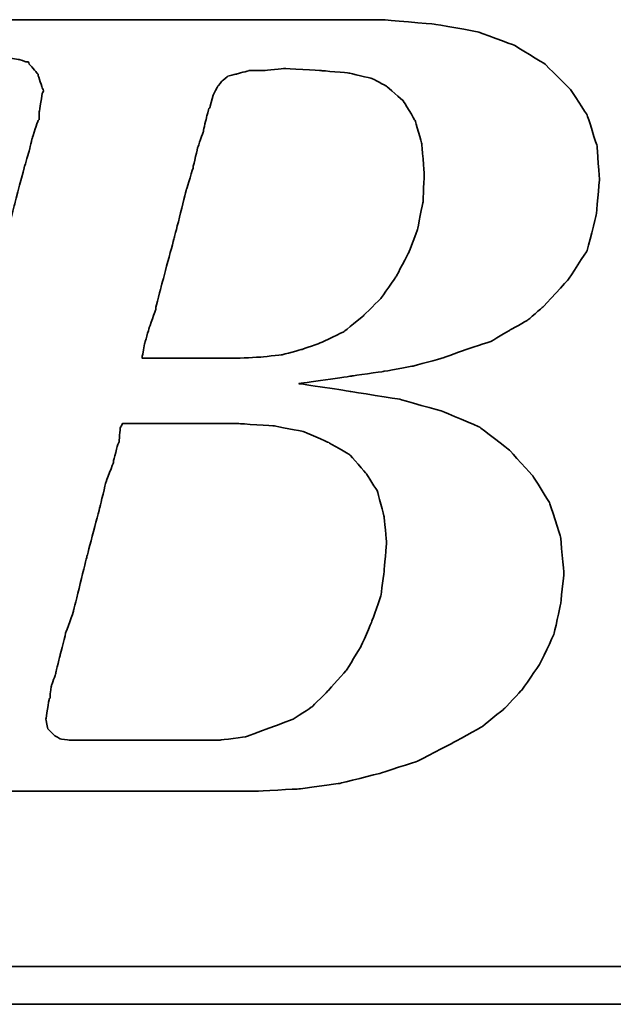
# Model space of a CAD drawing. Header units: inches. Extents: x 10 to 939, y 44 to 218.
# Tile 30 of 47: x 190.28 to 191.91, y 124.49 to 127.21. Entities that reach past the tile are written whole.
import ezdxf

# ---------------------------------------------------------------- set-up
doc = ezdxf.new("R2010")
doc.units = ezdxf.units.IN
doc.layers.add('DIM', color=4, linetype='Continuous')
doc.layers.add('layer 1', color=7, linetype='Continuous')

# ---------------------------------------------------------------- blocks, each defined once
blk = doc.blocks.new('TBI MOTION logo(完整正式版)')
at = {"layer": 'layer 1', "color": 22, "lineweight": 35}
for points, knots in [([(-64.65375, -6.86375), (-64.65375, -6.86375), (-64.84375, -7.29625), (-64.84375, -7.29625), (-64.84375, -7.29625), (-64.84375, -7.29625), (-64.86875, -7.34375), (-64.86875, -7.34375), (-64.86875, -7.34375), (-64.86875, -7.34375), (-64.86875, -7.36875), (-64.86875, -7.36875), (-64.86875, -7.36875), (-64.86875, -7.36875), (-65.15375, -7.65375), (-65.15375, -7.65375), (-65.15375, -7.65375), (-65.15375, -7.65375), (-65.17875, -7.65375), (-65.17875, -7.65375), (-65.17875, -7.65375), (-65.17875, -7.65375), (-65.20375, -7.67875), (-65.20375, -7.67875), (-65.20375, -7.67875), (-65.20375, -7.67875), (-65.58875, -7.87125), (-65.58875, -7.87125), (-65.58875, -7.87125), (-65.58875, -7.87125), (-65.63375, -7.87125), (-65.63375, -7.87125), (-65.63375, -7.87125), (-65.63375, -7.87125), (-65.65875, -7.89375), (-65.65875, -7.89375), (-65.65875, -7.89375), (-65.65875, -7.89375), (-66.09375, -7.94375), (-66.09375, -7.94375), (-66.09375, -7.94375), (-66.09375, -7.94375), (-66.11375, -7.94375), (-66.11375, -7.94375), (-66.11375, -7.94375), (-66.11375, -7.94375), (-66.16375, -7.94375), (-66.16375, -7.94375), (-66.16375, -7.94375), (-66.16375, -7.94375), (-66.30875, -7.94375), (-66.30875, -7.94375), (-66.30875, -7.94375), (-66.30875, -7.94375), (-66.69375, -7.94375), (-66.69375, -7.94375), (-66.69375, -7.94375), (-66.69375, -7.94375), (-67.07375, -7.94375), (-67.07375, -7.94375), (-67.07375, -7.94375), (-67.07375, -7.94375), (-67.12375, -7.94375), (-67.12375, -7.94375), (-67.12375, -7.94375), (-67.12375, -7.94375), (-67.12375, -7.96625), (-67.12375, -7.96625), (-67.12375, -7.96625), (-67.12375, -7.96625), (-67.14875, -7.99125), (-67.14875, -7.99125), (-67.14875, -7.99125), (-67.14875, -7.99125), (-67.24375, -8.34875), (-67.24375, -8.34875), (-67.24375, -8.34875), (-67.24375, -8.34875), (-67.31375, -8.68625), (-67.31375, -8.68625), (-67.31375, -8.68625), (-67.31375, -8.68625), (-67.26875, -8.68625), (-67.26875, -8.68625), (-67.26875, -8.68625), (-67.26875, -8.68625), (-67.07375, -8.68625), (-67.07375, -8.68625), (-67.07375, -8.68625), (-67.07375, -8.68625), (-66.54875, -8.68625), (-66.54875, -8.68625), (-66.54875, -8.68625), (-66.54875, -8.68625), (-65.82625, -8.68625), (-65.82625, -8.68625), (-65.82625, -8.68625), (-65.82625, -8.68625), (-65.01375, -8.68625), (-65.01375, -8.68625), (-65.01375, -8.68625), (-65.01375, -8.68625), (-64.05375, -8.68625), (-64.05375, -8.68625), (-64.05375, -8.68625), (-64.05375, -8.68625), (-62.08375, -8.68625), (-62.08375, -8.68625), (-62.08375, -8.68625), (-62.08375, -8.68625), (-60.06875, -8.68625), (-60.06875, -8.68625), (-60.06875, -8.68625), (-60.06875, -8.68625), (-59.10875, -8.68625), (-59.10875, -8.68625), (-59.10875, -8.68625), (-59.10875, -8.68625), (-58.29375, -8.68625), (-58.29375, -8.68625), (-58.29375, -8.68625), (-58.29375, -8.68625), (-57.57375, -8.68625), (-57.57375, -8.68625), (-57.57375, -8.68625), (-57.57375, -8.68625), (-57.04875, -8.68625), (-57.04875, -8.68625), (-57.04875, -8.68625), (-57.04875, -8.68625), (-56.85375, -8.68625), (-56.85375, -8.68625), (-56.85375, -8.68625), (-56.85375, -8.68625), (-56.70875, -8.68625), (-56.70875, -8.68625), (-56.70875, -8.68625), (-56.70875, -8.68625), (-56.61375, -8.68625), (-56.61375, -8.68625), (-56.61375, -8.68625), (-56.61375, -8.68625), (-56.56875, -8.68625), (-56.56875, -8.68625), (-56.56875, -8.68625), (-56.56875, -8.68625), (-55.65375, -8.63875), (-55.65375, -8.63875), (-55.65375, -8.63875), (-55.65375, -8.63875), (-54.76875, -8.51875), (-54.76875, -8.51875), (-54.76875, -8.51875), (-54.76875, -8.51875), (-53.90375, -8.30375), (-53.90375, -8.30375), (-53.90375, -8.30375), (-53.90375, -8.30375), (-53.08875, -8.03875), (-53.08875, -8.03875), (-53.08875, -8.03875), (-53.08875, -8.03875), (-52.34375, -7.65375), (-52.34375, -7.65375), (-52.34375, -7.65375), (-52.34375, -7.65375), (-51.69875, -7.29625), (-51.69875, -7.29625), (-51.69875, -7.29625), (-51.69875, -7.29625), (-51.21875, -6.91125), (-51.21875, -6.91125), (-51.21875, -6.91125), (-51.21875, -6.91125), (-50.83375, -6.50375), (-50.83375, -6.50375), (-50.83375, -6.50375), (-50.83375, -6.50375), (-50.44875, -5.94875), (-50.44875, -5.94875), (-50.44875, -5.94875), (-50.44875, -5.94875), (-50.13875, -5.30375), (-50.13875, -5.30375), (-50.13875, -5.30375), (-50.13875, -5.30375), (-49.99375, -4.65375), (-49.99375, -4.65375), (-49.99375, -4.65375), (-49.99375, -4.65375), (-49.92375, -3.98375), (-49.92375, -3.98375), (-49.92375, -3.98375), (-49.92375, -3.98375), (-49.99375, -3.19374), (-49.99375, -3.19374), (-49.99375, -3.19374), (-49.99375, -3.19374), (-50.23374, -2.44874), (-50.23374, -2.44874), (-50.23374, -2.44874), (-50.23374, -2.44874), (-50.59375, -1.87374), (-50.59375, -1.87374), (-50.59375, -1.87374), (-50.59375, -1.87374), (-51.09875, -1.31874), (-51.09875, -1.31874), (-51.09875, -1.31874), (-51.09875, -1.31874), (-51.74375, -0.81875), (-51.74375, -0.81875), (-51.74375, -0.81875), (-51.74375, -0.81875), (-52.53875, -0.48125), (-52.53875, -0.48125), (-52.53875, -0.48125), (-52.53875, -0.48125), (-53.47375, -0.21875), (-53.47375, -0.21875), (-53.47375, -0.21875), (-53.47375, -0.21875), (-54.52875, -0.04874), (-54.52875, -0.04874), (-54.52875, -0.04874), (-54.52875, -0.04874), (-55.65375, 0.12125), (-55.65375, 0.12125), (-55.65375, 0.12125), (-55.65375, 0.12125), (-54.50375, 0.28624), (-54.50375, 0.28624), (-54.50375, 0.28624), (-54.50375, 0.28624), (-53.83375, 0.38124), (-53.83375, 0.38124), (-53.83375, 0.38124), (-53.83375, 0.38124), (-53.18375, 0.50125), (-53.18375, 0.50125), (-53.18375, 0.50125), (-53.18375, 0.50125), (-52.55875, 0.66874), (-52.55875, 0.66874), (-52.55875, 0.66874), (-52.55875, 0.66874), (-52.03375, 0.86124), (-52.03375, 0.86124), (-52.03375, 0.86124), (-52.03375, 0.86124), (-51.50374, 1.03124), (-51.50374, 1.03124), (-51.50374, 1.03124), (-51.50374, 1.03124), (-51.09875, 1.27125), (-51.09875, 1.27125), (-51.09875, 1.27125), (-51.09875, 1.27125), (-50.71375, 1.48624), (-50.71375, 1.48624), (-50.71375, 1.48624), (-50.71375, 1.48624), (-50.37625, 1.77625), (-50.37625, 1.77625), (-50.37625, 1.77625), (-50.37625, 1.77625), (-49.82375, 2.37625), (-49.82375, 2.37625), (-49.82375, 2.37625), (-49.82375, 2.37625), (-49.41875, 2.99625), (-49.41875, 2.99625), (-49.41875, 2.99625), (-49.41875, 2.99625), (-49.22375, 3.76625), (-49.22375, 3.76625), (-49.22375, 3.76625), (-49.22375, 3.76625), (-49.15375, 4.50874), (-49.15375, 4.50874), (-49.15375, 4.50874), (-49.15375, 4.50874), (-49.20375, 5.25125), (-49.20375, 5.25125), (-49.20375, 5.25125), (-49.20375, 5.25125), (-49.41875, 5.92625), (-49.41875, 5.92625), (-49.41875, 5.92625), (-49.41875, 5.92625), (-49.77875, 6.47625), (-49.77875, 6.47625), (-49.77875, 6.47625), (-49.77875, 6.47625), (-50.33125, 7.02624), (-50.33125, 7.02624), (-50.33125, 7.02624), (-50.33125, 7.02624), (-51.00125, 7.43625), (-51.00125, 7.43625), (-51.00125, 7.43625), (-51.00125, 7.43625), (-51.79375, 7.72625), (-51.79375, 7.72625), (-51.79375, 7.72625), (-51.79375, 7.72625), (-52.72875, 7.89124), (-52.72875, 7.89124), (-52.72875, 7.89124), (-52.72875, 7.89124), (-53.83375, 7.98625), (-53.83375, 7.98625), (-53.83375, 7.98625), (-53.83375, 7.98625), (-53.92875, 7.98625), (-53.92875, 7.98625), (-53.92875, 7.98625), (-53.92875, 7.98625), (-54.26375, 7.98625), (-54.26375, 7.98625), (-54.26375, 7.98625), (-54.26375, 7.98625), (-54.74375, 7.98625), (-54.74375, 7.98625), (-54.74375, 7.98625), (-54.74375, 7.98625), (-55.36875, 7.98625), (-55.36875, 7.98625), (-55.36875, 7.98625), (-55.36875, 7.98625), (-56.13375, 7.98625), (-56.13375, 7.98625), (-56.13375, 7.98625), (-56.13375, 7.98625), (-56.94875, 7.98625), (-56.94875, 7.98625), (-56.94875, 7.98625), (-56.94875, 7.98625), (-58.77625, 7.98625), (-58.77625, 7.98625), (-58.77625, 7.98625), (-58.77625, 7.98625), (-60.59875, 7.98625), (-60.59875, 7.98625), (-60.59875, 7.98625), (-60.59875, 7.98625), (-61.41375, 7.98625), (-61.41375, 7.98625), (-61.41375, 7.98625), (-61.41375, 7.98625), (-62.17875, 7.98625), (-62.17875, 7.98625), (-62.17875, 7.98625), (-62.17875, 7.98625), (-62.80375, 7.98625), (-62.80375, 7.98625), (-62.80375, 7.98625), (-62.80375, 7.98625), (-63.30625, 7.98625), (-63.30625, 7.98625), (-63.30625, 7.98625), (-63.30625, 7.98625), (-63.57375, 7.98625), (-63.57375, 7.98625), (-63.57375, 7.98625), (-63.57375, 7.98625), (-63.57375, 7.96375), (-63.57375, 7.96375), (-63.57375, 7.96375), (-63.57375, 7.96375), (-63.59875, 7.94125), (-63.59875, 7.94125), (-63.59875, 7.94125), (-63.59875, 7.94125), (-63.69375, 7.55625), (-63.69375, 7.55625), (-63.69375, 7.55625), (-63.69375, 7.55625), (-63.76375, 7.24624), (-63.76375, 7.24624), (-63.76375, 7.24624), (-63.76375, 7.24624), (-63.23875, 7.24624), (-63.23875, 7.24624), (-63.23875, 7.24624), (-63.23875, 7.24624), (-62.75875, 7.24624), (-62.75875, 7.24624), (-62.75875, 7.24624), (-62.75875, 7.24624), (-62.61125, 7.24624), (-62.61125, 7.24624), (-62.61125, 7.24624), (-62.61125, 7.24624), (-62.56625, 7.24624), (-62.56625, 7.24624), (-62.56625, 7.24624), (-62.56625, 7.24624), (-62.22875, 7.24624), (-62.22875, 7.24624), (-62.22875, 7.24624), (-62.22875, 7.24624), (-62.20375, 7.24624), (-62.20375, 7.24624), (-62.20375, 7.24624), (-62.20375, 7.24624), (-62.17875, 7.21875), (-62.17875, 7.21875), (-62.17875, 7.21875), (-62.17875, 7.21875), (-61.96375, 7.17125), (-61.96375, 7.17125), (-61.96375, 7.17125), (-61.96375, 7.17125), (-61.72375, 7.12624), (-61.72375, 7.12624), (-61.72375, 7.12624), (-61.72375, 7.12624), (-61.70375, 7.12624), (-61.70375, 7.12624), (-61.70375, 7.12624), (-61.70375, 7.12624), (-61.55875, 7.07624), (-61.55875, 7.07624), (-61.55875, 7.07624), (-61.55875, 7.07624), (-61.50875, 7.07624), (-61.50875, 7.07624), (-61.50875, 7.07624), (-61.50875, 7.07624), (-61.48375, 7.02624), (-61.48375, 7.02624), (-61.48375, 7.02624), (-61.48375, 7.02624), (-61.31875, 6.83375), (-61.31875, 6.83375), (-61.31875, 6.83375), (-61.31875, 6.83375), (-61.29375, 6.81125), (-61.29375, 6.81125), (-61.29375, 6.81125), (-61.29375, 6.81125), (-61.29375, 6.78625), (-61.29375, 6.78625), (-61.29375, 6.78625), (-61.29375, 6.78625), (-61.19875, 6.50124), (-61.19875, 6.50124), (-61.19875, 6.50124), (-61.19875, 6.50124), (-61.17375, 6.45124), (-61.17375, 6.45124), (-61.17375, 6.45124), (-61.17375, 6.45124), (-61.19875, 6.40625), (-61.19875, 6.40625), (-61.19875, 6.40625), (-61.19875, 6.40625), (-61.26875, 5.99624), (-61.26875, 5.99624), (-61.26875, 5.99624), (-61.26875, 5.99624), (-61.26875, 5.85125), (-61.26875, 5.85125), (-61.26875, 5.85125), (-61.26875, 5.85125), (-61.26875, 5.82625), (-61.26875, 5.82625), (-61.26875, 5.82625), (-61.26875, 5.82625), (-61.29375, 5.80625), (-61.29375, 5.80625), (-61.29375, 5.80625), (-61.29375, 5.80625), (-61.34125, 5.66125), (-61.34125, 5.66125), (-61.34125, 5.66125), (-61.34125, 5.66125), (-61.41375, 5.44625), (-61.41375, 5.44625), (-61.41375, 5.44625), (-61.41375, 5.44625), (-61.48375, 5.15625), (-61.48375, 5.15625), (-61.48375, 5.15625), (-61.48375, 5.15625), (-61.58375, 4.82124), (-61.58375, 4.82124), (-61.58375, 4.82124), (-61.58375, 4.82124), (-61.79875, 4.00375), (-61.79875, 4.00375), (-61.79875, 4.00375), (-61.79875, 4.00375), (-62.05875, 2.99625), (-62.05875, 2.99625), (-62.05875, 2.99625), (-62.05875, 2.99625), (-62.34875, 1.91625), (-62.34875, 1.91625), (-62.34875, 1.91625), (-62.34875, 1.91625), (-62.97375, -0.41124), (-62.97375, -0.41124), (-62.97375, -0.41124), (-62.97375, -0.41124), (-63.59875, -2.75875), (-63.59875, -2.75875), (-63.59875, -2.75875), (-63.59875, -2.75875), (-63.88375, -3.86374), (-63.88375, -3.86374), (-63.88375, -3.86374), (-63.88375, -3.86374), (-64.14875, -4.82374), (-64.14875, -4.82374), (-64.14875, -4.82374), (-64.14875, -4.82374), (-64.36375, -5.64125), (-64.36375, -5.64125), (-64.36375, -5.64125), (-64.36375, -5.64125), (-64.43625, -5.97625), (-64.43625, -5.97625), (-64.43625, -5.97625), (-64.43625, -5.97625), (-64.50875, -6.28625), (-64.50875, -6.28625), (-64.50875, -6.28625), (-64.50875, -6.28625), (-64.50875, -6.30875), (-64.50875, -6.30875), (-64.50875, -6.30875), (-64.50875, -6.30875), (-64.57875, -6.50375), (-64.57875, -6.50375), (-64.57875, -6.50375), (-64.57875, -6.50375), (-64.62875, -6.69625), (-64.62875, -6.69625), (-64.62875, -6.69625), (-64.62875, -6.69625), (-64.62875, -6.76875), (-64.62875, -6.76875), (-64.62875, -6.76875), (-64.62875, -6.76875), (-64.62875, -6.81375), (-64.62875, -6.81375), (-64.62875, -6.81375), (-64.62875, -6.81375), (-64.62875, -6.83875), (-64.62875, -6.83875), (-64.62875, -6.83875), (-64.62875, -6.83875), (-64.65375, -6.86375), (-64.65375, -6.86375)], [0, 0, 0, 0, 0.00719424, 0.00719424, 0.00719424, 0.00719425, 0.01438849, 0.01438849, 0.01438849, 0.0143885, 0.02158273, 0.02158273, 0.02158273, 0.02158274, 0.02877698, 0.02877698, 0.02877698, 0.02877699, 0.03597122, 0.03597122, 0.03597122, 0.03597123, 0.04316547, 0.04316547, 0.04316547, 0.04316548, 0.05035971, 0.05035971, 0.05035971, 0.05035972, 0.05755396, 0.05755396, 0.05755396, 0.05755397, 0.0647482, 0.0647482, 0.0647482, 0.06474821, 0.07194245, 0.07194245, 0.07194245, 0.07194246, 0.07913669, 0.07913669, 0.07913669, 0.0791367, 0.08633094, 0.08633094, 0.08633094, 0.08633095, 0.09352518, 0.09352518, 0.09352518, 0.09352519, 0.10071942, 0.10071942, 0.10071942, 0.10071943, 0.10791367, 0.10791367, 0.10791367, 0.10791368, 0.11510791, 0.11510791, 0.11510791, 0.11510792, 0.12230216, 0.12230216, 0.12230216, 0.12230217, 0.1294964, 0.1294964, 0.1294964, 0.12949641, 0.13669065, 0.13669065, 0.13669065, 0.13669066, 0.14388489, 0.14388489, 0.14388489, 0.1438849, 0.15107914, 0.15107914, 0.15107914, 0.15107915, 0.15827338, 0.15827338, 0.15827338, 0.15827339, 0.16546763, 0.16546763, 0.16546763, 0.16546764, 0.17266187, 0.17266187, 0.17266187, 0.17266188, 0.17985612, 0.17985612, 0.17985612, 0.17985613, 0.18705036, 0.18705036, 0.18705036, 0.18705037, 0.1942446, 0.1942446, 0.1942446, 0.19424461, 0.20143885, 0.20143885, 0.20143885, 0.20143886, 0.20863309, 0.20863309, 0.20863309, 0.2086331, 0.21582734, 0.21582734, 0.21582734, 0.21582735, 0.22302158, 0.22302158, 0.22302158, 0.22302159, 0.23021583, 0.23021583, 0.23021583, 0.23021584, 0.23741007, 0.23741007, 0.23741007, 0.23741008, 0.24460432, 0.24460432, 0.24460432, 0.24460433, 0.25179856, 0.25179856, 0.25179856, 0.25179857, 0.25899281, 0.25899281, 0.25899281, 0.25899282, 0.26618705, 0.26618705, 0.26618705, 0.26618706, 0.27338129, 0.27338129, 0.27338129, 0.2733813, 0.28057554, 0.28057554, 0.28057554, 0.28057555, 0.28776978, 0.28776978, 0.28776978, 0.28776979, 0.29496403, 0.29496403, 0.29496403, 0.29496404, 0.30215827, 0.30215827, 0.30215827, 0.30215828, 0.30935252, 0.30935252, 0.30935252, 0.30935253, 0.31654676, 0.31654676, 0.31654676, 0.31654677, 0.32374101, 0.32374101, 0.32374101, 0.32374102, 0.33093525, 0.33093525, 0.33093525, 0.33093526, 0.3381295, 0.3381295, 0.3381295, 0.33812951, 0.34532374, 0.34532374, 0.34532374, 0.34532375, 0.35251799, 0.35251799, 0.35251799, 0.352518, 0.35971223, 0.35971223, 0.35971223, 0.35971224, 0.36690647, 0.36690647, 0.36690647, 0.36690648, 0.37410072, 0.37410072, 0.37410072, 0.37410073, 0.38129496, 0.38129496, 0.38129496, 0.38129497, 0.38848921, 0.38848921, 0.38848921, 0.38848922, 0.39568345, 0.39568345, 0.39568345, 0.39568346, 0.4028777, 0.4028777, 0.4028777, 0.40287771, 0.41007194, 0.41007194, 0.41007194, 0.41007195, 0.41726619, 0.41726619, 0.41726619, 0.4172662, 0.42446043, 0.42446043, 0.42446043, 0.42446044, 0.43165468, 0.43165468, 0.43165468, 0.43165469, 0.43884892, 0.43884892, 0.43884892, 0.43884893, 0.44604317, 0.44604317, 0.44604317, 0.44604318, 0.45323741, 0.45323741, 0.45323741, 0.45323742, 0.46043165, 0.46043165, 0.46043165, 0.46043166, 0.4676259, 0.4676259, 0.4676259, 0.46762591, 0.47482014, 0.47482014, 0.47482014, 0.47482015, 0.48201439, 0.48201439, 0.48201439, 0.4820144, 0.48920863, 0.48920863, 0.48920863, 0.48920864, 0.49640288, 0.49640288, 0.49640288, 0.49640289, 0.50359712, 0.50359712, 0.50359712, 0.50359713, 0.51079137, 0.51079137, 0.51079137, 0.51079138, 0.51798561, 0.51798561, 0.51798561, 0.51798562, 0.52517986, 0.52517986, 0.52517986, 0.52517987, 0.5323741, 0.5323741, 0.5323741, 0.53237411, 0.53956835, 0.53956835, 0.53956835, 0.53956836, 0.54676259, 0.54676259, 0.54676259, 0.5467626, 0.55395683, 0.55395683, 0.55395683, 0.55395684, 0.56115108, 0.56115108, 0.56115108, 0.56115109, 0.56834532, 0.56834532, 0.56834532, 0.56834533, 0.57553957, 0.57553957, 0.57553957, 0.57553958, 0.58273381, 0.58273381, 0.58273381, 0.58273382, 0.58992806, 0.58992806, 0.58992806, 0.58992807, 0.5971223, 0.5971223, 0.5971223, 0.59712231, 0.60431655, 0.60431655, 0.60431655, 0.60431656, 0.61151079, 0.61151079, 0.61151079, 0.6115108, 0.61870504, 0.61870504, 0.61870504, 0.61870505, 0.62589928, 0.62589928, 0.62589928, 0.62589929, 0.63309353, 0.63309353, 0.63309353, 0.63309354, 0.64028777, 0.64028777, 0.64028777, 0.64028778, 0.64748201, 0.64748201, 0.64748201, 0.64748202, 0.65467626, 0.65467626, 0.65467626, 0.65467627, 0.6618705, 0.6618705, 0.6618705, 0.66187051, 0.66906475, 0.66906475, 0.66906475, 0.66906476, 0.67625899, 0.67625899, 0.67625899, 0.676259, 0.68345324, 0.68345324, 0.68345324, 0.68345325, 0.69064748, 0.69064748, 0.69064748, 0.69064749, 0.69784173, 0.69784173, 0.69784173, 0.69784174, 0.70503597, 0.70503597, 0.70503597, 0.70503598, 0.71223022, 0.71223022, 0.71223022, 0.71223023, 0.71942446, 0.71942446, 0.71942446, 0.71942447, 0.72661871, 0.72661871, 0.72661871, 0.72661872, 0.73381295, 0.73381295, 0.73381295, 0.73381296, 0.74100719, 0.74100719, 0.74100719, 0.7410072, 0.74820144, 0.74820144, 0.74820144, 0.74820145, 0.75539568, 0.75539568, 0.75539568, 0.75539569, 0.76258993, 0.76258993, 0.76258993, 0.76258994, 0.76978417, 0.76978417, 0.76978417, 0.76978418, 0.77697842, 0.77697842, 0.77697842, 0.77697843, 0.78417266, 0.78417266, 0.78417266, 0.78417267, 0.79136691, 0.79136691, 0.79136691, 0.79136692, 0.79856115, 0.79856115, 0.79856115, 0.79856116, 0.8057554, 0.8057554, 0.8057554, 0.80575541, 0.81294964, 0.81294964, 0.81294964, 0.81294965, 0.82014388, 0.82014388, 0.82014388, 0.82014389, 0.82733813, 0.82733813, 0.82733813, 0.82733814, 0.83453237, 0.83453237, 0.83453237, 0.83453238, 0.84172662, 0.84172662, 0.84172662, 0.84172663, 0.84892086, 0.84892086, 0.84892086, 0.84892087, 0.85611511, 0.85611511, 0.85611511, 0.85611512, 0.86330935, 0.86330935, 0.86330935, 0.86330936, 0.8705036, 0.8705036, 0.8705036, 0.87050361, 0.87769784, 0.87769784, 0.87769784, 0.87769785, 0.88489209, 0.88489209, 0.88489209, 0.8848921, 0.89208633, 0.89208633, 0.89208633, 0.89208634, 0.89928058, 0.89928058, 0.89928058, 0.89928059, 0.90647482, 0.90647482, 0.90647482, 0.90647483, 0.91366906, 0.91366906, 0.91366906, 0.91366907, 0.92086331, 0.92086331, 0.92086331, 0.92086332, 0.92805755, 0.92805755, 0.92805755, 0.92805756, 0.9352518, 0.9352518, 0.9352518, 0.93525181, 0.94244604, 0.94244604, 0.94244604, 0.94244605, 0.94964029, 0.94964029, 0.94964029, 0.9496403, 0.95683453, 0.95683453, 0.95683453, 0.95683454, 0.96402878, 0.96402878, 0.96402878, 0.96402879, 0.97122302, 0.97122302, 0.97122302, 0.97122303, 0.97841727, 0.97841727, 0.97841727, 0.97841728, 0.98561151, 0.98561151, 0.98561151, 0.98561152, 0.99280576, 0.99280576, 0.99280576, 0.99280577, 1, 1, 1, 1]), ([(-57.50375, 6.35625), (-57.50375, 6.35625), (-57.57375, 6.11625), (-57.57375, 6.11625), (-57.57375, 6.11625), (-57.57375, 6.11625), (-57.57375, 6.09125), (-57.57375, 6.09125), (-57.57375, 6.09125), (-57.57375, 6.09125), (-57.59875, 6.06625), (-57.59875, 6.06625), (-57.59875, 6.06625), (-57.59875, 6.06625), (-57.64875, 5.87625), (-57.64875, 5.87625), (-57.64875, 5.87625), (-57.64875, 5.87625), (-57.71875, 5.58875), (-57.71875, 5.58875), (-57.71875, 5.58875), (-57.71875, 5.58875), (-57.71875, 5.56625), (-57.71875, 5.56625), (-57.71875, 5.56625), (-57.71875, 5.56625), (-57.83875, 5.23125), (-57.83875, 5.23125), (-57.83875, 5.23125), (-57.83875, 5.23125), (-57.93625, 4.82124), (-57.93625, 4.82124), (-57.93625, 4.82124), (-57.93625, 4.82124), (-57.93625, 4.79624), (-57.93625, 4.79624), (-57.93625, 4.79624), (-57.93625, 4.79624), (-58.07875, 4.34125), (-58.07875, 4.34125), (-58.07875, 4.34125), (-58.07875, 4.34125), (-58.34375, 3.28625), (-58.34375, 3.28625), (-58.34375, 3.28625), (-58.34375, 3.28625), (-58.62875, 2.23124), (-58.62875, 2.23124), (-58.62875, 2.23124), (-58.62875, 2.23124), (-58.74875, 1.75125), (-58.74875, 1.75125), (-58.74875, 1.75125), (-58.74875, 1.75125), (-58.74875, 1.72625), (-58.74875, 1.72625), (-58.74875, 1.72625), (-58.74875, 1.72625), (-58.89375, 1.31625), (-58.89375, 1.31625), (-58.89375, 1.31625), (-58.89375, 1.31625), (-58.98875, 0.98124), (-58.98875, 0.98124), (-58.98875, 0.98124), (-58.98875, 0.98124), (-59.03875, 0.71625), (-59.03875, 0.71625), (-59.03875, 0.71625), (-59.03875, 0.71625), (-59.03875, 0.66874), (-59.03875, 0.66874), (-59.03875, 0.66874), (-59.03875, 0.66874), (-58.91875, 0.66874), (-58.91875, 0.66874), (-58.91875, 0.66874), (-58.91875, 0.66874), (-58.53375, 0.66874), (-58.53375, 0.66874), (-58.53375, 0.66874), (-58.53375, 0.66874), (-58.10375, 0.66874), (-58.10375, 0.66874), (-58.10375, 0.66874), (-58.10375, 0.66874), (-57.66875, 0.66874), (-57.66875, 0.66874), (-57.66875, 0.66874), (-57.66875, 0.66874), (-57.33375, 0.66874), (-57.33375, 0.66874), (-57.33375, 0.66874), (-57.33375, 0.66874), (-57.09375, 0.66874), (-57.09375, 0.66874), (-57.09375, 0.66874), (-57.09375, 0.66874), (-56.99875, 0.66874), (-56.99875, 0.66874), (-56.99875, 0.66874), (-56.99875, 0.66874), (-56.49375, 0.69374), (-56.49375, 0.69374), (-56.49375, 0.69374), (-56.49375, 0.69374), (-56.01375, 0.74374), (-56.01375, 0.74374), (-56.01375, 0.74374), (-56.01375, 0.74374), (-55.58375, 0.86124), (-55.58375, 0.86124), (-55.58375, 0.86124), (-55.58375, 0.86124), (-55.17375, 1.00624), (-55.17375, 1.00624), (-55.17375, 1.00624), (-55.17375, 1.00624), (-54.67375, 1.24625), (-54.67375, 1.24625), (-54.67375, 1.24625), (-54.67375, 1.24625), (-54.26375, 1.58124), (-54.26375, 1.58124), (-54.26375, 1.58124), (-54.26375, 1.58124), (-53.87875, 1.96374), (-53.87875, 1.96374), (-53.87875, 1.96374), (-53.87875, 1.96374), (-53.54375, 2.44625), (-53.54375, 2.44625), (-53.54375, 2.44625), (-53.54375, 2.44625), (-53.27875, 2.95125), (-53.27875, 2.95125), (-53.27875, 2.95125), (-53.27875, 2.95125), (-53.08875, 3.45124), (-53.08875, 3.45124), (-53.08875, 3.45124), (-53.08875, 3.45124), (-52.96875, 4.05124), (-52.96875, 4.05124), (-52.96875, 4.05124), (-52.96875, 4.05124), (-52.94375, 4.65125), (-52.94375, 4.65125), (-52.94375, 4.65125), (-52.94375, 4.65125), (-52.99375, 5.30125), (-52.99375, 5.30125), (-52.99375, 5.30125), (-52.99375, 5.30125), (-53.13875, 5.80625), (-53.13875, 5.80625), (-53.13875, 5.80625), (-53.13875, 5.80625), (-53.39875, 6.23625), (-53.39875, 6.23625), (-53.39875, 6.23625), (-53.39875, 6.23625), (-53.75875, 6.54875), (-53.75875, 6.54875), (-53.75875, 6.54875), (-53.75875, 6.54875), (-54.07375, 6.71625), (-54.07375, 6.71625), (-54.07375, 6.71625), (-54.07375, 6.71625), (-54.57375, 6.83375), (-54.57375, 6.83375), (-54.57375, 6.83375), (-54.57375, 6.83375), (-55.17375, 6.88625), (-55.17375, 6.88625), (-55.17375, 6.88625), (-55.17375, 6.88625), (-55.96875, 6.93125), (-55.96875, 6.93125), (-55.96875, 6.93125), (-55.96875, 6.93125), (-56.39875, 6.88625), (-56.39875, 6.88625), (-56.39875, 6.88625), (-56.39875, 6.88625), (-56.42125, 6.88625), (-56.42125, 6.88625), (-56.42125, 6.88625), (-56.42125, 6.88625), (-56.73375, 6.88625), (-56.73375, 6.88625), (-56.73375, 6.88625), (-56.73375, 6.88625), (-56.99875, 6.81125), (-56.99875, 6.81125), (-56.99875, 6.81125), (-56.99875, 6.81125), (-57.02375, 6.81125), (-57.02375, 6.81125), (-57.02375, 6.81125), (-57.02375, 6.81125), (-57.18875, 6.76625), (-57.18875, 6.76625), (-57.18875, 6.76625), (-57.18875, 6.76625), (-57.30875, 6.66625), (-57.30875, 6.66625), (-57.30875, 6.66625), (-57.30875, 6.66625), (-57.40875, 6.54875), (-57.40875, 6.54875), (-57.40875, 6.54875), (-57.40875, 6.54875), (-57.50375, 6.35625), (-57.50375, 6.35625)], [0, 0, 0, 0, 0.01851852, 0.01851852, 0.01851852, 0.01851853, 0.03703704, 0.03703704, 0.03703704, 0.03703705, 0.05555556, 0.05555556, 0.05555556, 0.05555557, 0.07407407, 0.07407407, 0.07407407, 0.07407408, 0.09259259, 0.09259259, 0.09259259, 0.0925926, 0.11111111, 0.11111111, 0.11111111, 0.11111112, 0.12962963, 0.12962963, 0.12962963, 0.12962964, 0.14814815, 0.14814815, 0.14814815, 0.14814816, 0.16666667, 0.16666667, 0.16666667, 0.16666668, 0.18518519, 0.18518519, 0.18518519, 0.1851852, 0.2037037, 0.2037037, 0.2037037, 0.20370371, 0.22222222, 0.22222222, 0.22222222, 0.22222223, 0.24074074, 0.24074074, 0.24074074, 0.24074075, 0.25925926, 0.25925926, 0.25925926, 0.25925927, 0.27777778, 0.27777778, 0.27777778, 0.27777779, 0.2962963, 0.2962963, 0.2962963, 0.29629631, 0.31481481, 0.31481481, 0.31481481, 0.31481482, 0.33333333, 0.33333333, 0.33333333, 0.33333334, 0.35185185, 0.35185185, 0.35185185, 0.35185186, 0.37037037, 0.37037037, 0.37037037, 0.37037038, 0.38888889, 0.38888889, 0.38888889, 0.3888889, 0.40740741, 0.40740741, 0.40740741, 0.40740742, 0.42592593, 0.42592593, 0.42592593, 0.42592594, 0.44444444, 0.44444444, 0.44444444, 0.44444445, 0.46296296, 0.46296296, 0.46296296, 0.46296297, 0.48148148, 0.48148148, 0.48148148, 0.48148149, 0.5, 0.5, 0.5, 0.50000001, 0.51851852, 0.51851852, 0.51851852, 0.51851853, 0.53703704, 0.53703704, 0.53703704, 0.53703705, 0.55555556, 0.55555556, 0.55555556, 0.55555557, 0.57407407, 0.57407407, 0.57407407, 0.57407408, 0.59259259, 0.59259259, 0.59259259, 0.5925926, 0.61111111, 0.61111111, 0.61111111, 0.61111112, 0.62962963, 0.62962963, 0.62962963, 0.62962964, 0.64814815, 0.64814815, 0.64814815, 0.64814816, 0.66666667, 0.66666667, 0.66666667, 0.66666668, 0.68518519, 0.68518519, 0.68518519, 0.6851852, 0.7037037, 0.7037037, 0.7037037, 0.70370371, 0.72222222, 0.72222222, 0.72222222, 0.72222223, 0.74074074, 0.74074074, 0.74074074, 0.74074075, 0.75925926, 0.75925926, 0.75925926, 0.75925927, 0.77777778, 0.77777778, 0.77777778, 0.77777779, 0.7962963, 0.7962963, 0.7962963, 0.79629631, 0.81481481, 0.81481481, 0.81481481, 0.81481482, 0.83333333, 0.83333333, 0.83333333, 0.83333334, 0.85185185, 0.85185185, 0.85185185, 0.85185186, 0.87037037, 0.87037037, 0.87037037, 0.87037038, 0.88888889, 0.88888889, 0.88888889, 0.8888889, 0.90740741, 0.90740741, 0.90740741, 0.90740742, 0.92592593, 0.92592593, 0.92592593, 0.92592594, 0.94444444, 0.94444444, 0.94444444, 0.94444445, 0.96296296, 0.96296296, 0.96296296, 0.96296297, 0.98148148, 0.98148148, 0.98148148, 0.98148149, 1, 1, 1, 1]), ([(-61.03125, -6.57375), (-61.03125, -6.57375), (-61.03125, -6.67125), (-61.03125, -6.67125), (-61.03125, -6.67125), (-61.03125, -6.67125), (-61.05375, -6.69625), (-61.05375, -6.69625), (-61.05375, -6.69625), (-61.05375, -6.69625), (-61.12375, -7.12875), (-61.12375, -7.12875), (-61.12375, -7.12875), (-61.12375, -7.12875), (-61.07875, -7.34375), (-61.07875, -7.34375), (-61.07875, -7.34375), (-61.07875, -7.34375), (-60.93375, -7.48875), (-60.93375, -7.48875), (-60.93375, -7.48875), (-60.93375, -7.48875), (-60.81375, -7.55625), (-60.81375, -7.55625), (-60.81375, -7.55625), (-60.81375, -7.55625), (-60.62375, -7.58375), (-60.62375, -7.58375), (-60.62375, -7.58375), (-60.62375, -7.58375), (-60.30875, -7.58375), (-60.30875, -7.58375), (-60.30875, -7.58375), (-60.30875, -7.58375), (-59.97375, -7.58375), (-59.97375, -7.58375), (-59.97375, -7.58375), (-59.97375, -7.58375), (-59.87875, -7.58375), (-59.87875, -7.58375), (-59.87875, -7.58375), (-59.87875, -7.58375), (-59.63625, -7.58375), (-59.63625, -7.58375), (-59.63625, -7.58375), (-59.63625, -7.58375), (-58.96875, -7.58375), (-58.96875, -7.58375), (-58.96875, -7.58375), (-58.96875, -7.58375), (-58.29375, -7.58375), (-58.29375, -7.58375), (-58.29375, -7.58375), (-58.29375, -7.58375), (-58.05375, -7.58375), (-58.05375, -7.58375), (-58.05375, -7.58375), (-58.05375, -7.58375), (-57.98375, -7.58375), (-57.98375, -7.58375), (-57.98375, -7.58375), (-57.98375, -7.58375), (-57.35875, -7.58375), (-57.35875, -7.58375), (-57.35875, -7.58375), (-57.35875, -7.58375), (-56.78375, -7.50875), (-56.78375, -7.50875), (-56.78375, -7.50875), (-56.78375, -7.50875), (-56.27875, -7.31875), (-56.27875, -7.31875), (-56.27875, -7.31875), (-56.27875, -7.31875), (-55.77375, -7.12875), (-55.77375, -7.12875), (-55.77375, -7.12875), (-55.77375, -7.12875), (-55.36875, -6.86375), (-55.36875, -6.86375), (-55.36875, -6.86375), (-55.36875, -6.86375), (-55.00875, -6.50375), (-55.00875, -6.50375), (-55.00875, -6.50375), (-55.00875, -6.50375), (-54.62375, -6.06875), (-54.62375, -6.06875), (-54.62375, -6.06875), (-54.62375, -6.06875), (-54.31375, -5.56875), (-54.31375, -5.56875), (-54.31375, -5.56875), (-54.31375, -5.56875), (-54.07375, -5.01625), (-54.07375, -5.01625), (-54.07375, -5.01625), (-54.07375, -5.01625), (-53.87875, -4.46374), (-53.87875, -4.46374), (-53.87875, -4.46374), (-53.87875, -4.46374), (-53.80875, -3.91375), (-53.80875, -3.91375), (-53.80875, -3.91375), (-53.80875, -3.91375), (-53.75875, -3.31375), (-53.75875, -3.31375), (-53.75875, -3.31375), (-53.75875, -3.31375), (-53.80875, -2.75875), (-53.80875, -2.75875), (-53.80875, -2.75875), (-53.80875, -2.75875), (-53.95375, -2.20875), (-53.95375, -2.20875), (-53.95375, -2.20875), (-53.95375, -2.20875), (-54.19375, -1.82625), (-54.19375, -1.82625), (-54.19375, -1.82625), (-54.19375, -1.82625), (-54.55375, -1.41875), (-54.55375, -1.41875), (-54.55375, -1.41875), (-54.55375, -1.41875), (-55.00875, -1.15125), (-55.00875, -1.15125), (-55.00875, -1.15125), (-55.00875, -1.15125), (-55.56125, -0.91375), (-55.56125, -0.91375), (-55.56125, -0.91375), (-55.56125, -0.91375), (-56.18125, -0.79375), (-56.18125, -0.79375), (-56.18125, -0.79375), (-56.18125, -0.79375), (-56.94875, -0.74374), (-56.94875, -0.74374), (-56.94875, -0.74374), (-56.94875, -0.74374), (-56.99875, -0.74374), (-56.99875, -0.74374), (-56.99875, -0.74374), (-56.99875, -0.74374), (-57.09375, -0.74374), (-57.09375, -0.74374), (-57.09375, -0.74374), (-57.09375, -0.74374), (-57.38375, -0.74374), (-57.38375, -0.74374), (-57.38375, -0.74374), (-57.38375, -0.74374), (-57.76875, -0.74374), (-57.76875, -0.74374), (-57.76875, -0.74374), (-57.76875, -0.74374), (-58.24625, -0.74374), (-58.24625, -0.74374), (-58.24625, -0.74374), (-58.24625, -0.74374), (-58.72875, -0.74374), (-58.72875, -0.74374), (-58.72875, -0.74374), (-58.72875, -0.74374), (-59.20875, -0.74374), (-59.20875, -0.74374), (-59.20875, -0.74374), (-59.20875, -0.74374), (-59.46875, -0.74374), (-59.46875, -0.74374), (-59.46875, -0.74374), (-59.46875, -0.74374), (-59.51625, -0.83875), (-59.51625, -0.83875), (-59.51625, -0.83875), (-59.51625, -0.83875), (-59.54375, -1.15125), (-59.54375, -1.15125), (-59.54375, -1.15125), (-59.54375, -1.15125), (-59.56375, -1.17874), (-59.56375, -1.17874), (-59.56375, -1.17874), (-59.56375, -1.17874), (-59.66375, -1.55875), (-59.66375, -1.55875), (-59.66375, -1.55875), (-59.66375, -1.55875), (-59.66375, -1.58375), (-59.66375, -1.58375), (-59.66375, -1.58375), (-59.66375, -1.58375), (-59.82875, -2.01874), (-59.82875, -2.01874), (-59.82875, -2.01874), (-59.82875, -2.01874), (-59.94875, -2.52125), (-59.94875, -2.52125), (-59.94875, -2.52125), (-59.94875, -2.52125), (-60.23875, -3.62375), (-60.23875, -3.62375), (-60.23875, -3.62375), (-60.23875, -3.62375), (-60.52375, -4.77624), (-60.52375, -4.77624), (-60.52375, -4.77624), (-60.52375, -4.77624), (-60.52375, -4.79874), (-60.52375, -4.79874), (-60.52375, -4.79874), (-60.52375, -4.79874), (-60.69125, -5.25375), (-60.69125, -5.25375), (-60.69125, -5.25375), (-60.69125, -5.25375), (-60.81375, -5.73625), (-60.81375, -5.73625), (-60.81375, -5.73625), (-60.81375, -5.73625), (-60.90875, -6.11875), (-60.90875, -6.11875), (-60.90875, -6.11875), (-60.90875, -6.11875), (-60.90875, -6.14375), (-60.90875, -6.14375), (-60.90875, -6.14375), (-60.90875, -6.14375), (-61.00375, -6.40875), (-61.00375, -6.40875), (-61.00375, -6.40875), (-61.00375, -6.40875), (-61.03125, -6.57375), (-61.03125, -6.57375)], [0, 0, 0, 0, 0.01694915, 0.01694915, 0.01694915, 0.01694916, 0.03389831, 0.03389831, 0.03389831, 0.03389832, 0.05084746, 0.05084746, 0.05084746, 0.05084747, 0.06779661, 0.06779661, 0.06779661, 0.06779662, 0.08474576, 0.08474576, 0.08474576, 0.08474577, 0.10169492, 0.10169492, 0.10169492, 0.10169493, 0.11864407, 0.11864407, 0.11864407, 0.11864408, 0.13559322, 0.13559322, 0.13559322, 0.13559323, 0.15254237, 0.15254237, 0.15254237, 0.15254238, 0.16949153, 0.16949153, 0.16949153, 0.16949154, 0.18644068, 0.18644068, 0.18644068, 0.18644069, 0.20338983, 0.20338983, 0.20338983, 0.20338984, 0.22033898, 0.22033898, 0.22033898, 0.22033899, 0.23728814, 0.23728814, 0.23728814, 0.23728815, 0.25423729, 0.25423729, 0.25423729, 0.2542373, 0.27118644, 0.27118644, 0.27118644, 0.27118645, 0.28813559, 0.28813559, 0.28813559, 0.2881356, 0.30508475, 0.30508475, 0.30508475, 0.30508476, 0.3220339, 0.3220339, 0.3220339, 0.32203391, 0.33898305, 0.33898305, 0.33898305, 0.33898306, 0.3559322, 0.3559322, 0.3559322, 0.35593221, 0.37288136, 0.37288136, 0.37288136, 0.37288137, 0.38983051, 0.38983051, 0.38983051, 0.38983052, 0.40677966, 0.40677966, 0.40677966, 0.40677967, 0.42372881, 0.42372881, 0.42372881, 0.42372882, 0.44067797, 0.44067797, 0.44067797, 0.44067798, 0.45762712, 0.45762712, 0.45762712, 0.45762713, 0.47457627, 0.47457627, 0.47457627, 0.47457628, 0.49152542, 0.49152542, 0.49152542, 0.49152543, 0.50847458, 0.50847458, 0.50847458, 0.50847459, 0.52542373, 0.52542373, 0.52542373, 0.52542374, 0.54237288, 0.54237288, 0.54237288, 0.54237289, 0.55932203, 0.55932203, 0.55932203, 0.55932204, 0.57627119, 0.57627119, 0.57627119, 0.5762712, 0.59322034, 0.59322034, 0.59322034, 0.59322035, 0.61016949, 0.61016949, 0.61016949, 0.6101695, 0.62711864, 0.62711864, 0.62711864, 0.62711865, 0.6440678, 0.6440678, 0.6440678, 0.64406781, 0.66101695, 0.66101695, 0.66101695, 0.66101696, 0.6779661, 0.6779661, 0.6779661, 0.67796611, 0.69491525, 0.69491525, 0.69491525, 0.69491526, 0.71186441, 0.71186441, 0.71186441, 0.71186442, 0.72881356, 0.72881356, 0.72881356, 0.72881357, 0.74576271, 0.74576271, 0.74576271, 0.74576272, 0.76271186, 0.76271186, 0.76271186, 0.76271187, 0.77966102, 0.77966102, 0.77966102, 0.77966103, 0.79661017, 0.79661017, 0.79661017, 0.79661018, 0.81355932, 0.81355932, 0.81355932, 0.81355933, 0.83050847, 0.83050847, 0.83050847, 0.83050848, 0.84745763, 0.84745763, 0.84745763, 0.84745764, 0.86440678, 0.86440678, 0.86440678, 0.86440679, 0.88135593, 0.88135593, 0.88135593, 0.88135594, 0.89830508, 0.89830508, 0.89830508, 0.89830509, 0.91525424, 0.91525424, 0.91525424, 0.91525425, 0.93220339, 0.93220339, 0.93220339, 0.9322034, 0.94915254, 0.94915254, 0.94915254, 0.94915255, 0.96610169, 0.96610169, 0.96610169, 0.9661017, 0.98305085, 0.98305085, 0.98305085, 0.98305086, 1, 1, 1, 1]), ([(75.90875, -9.47875), (75.90875, -9.47875), (75.90875, -12.28625), (75.90875, -12.28625), (75.90875, -12.28625), (75.90875, -12.28625), (75.90875, -12.47875), (75.90875, -12.47875), (75.90875, -12.47875), (75.90875, -12.47875), (75.71625, -12.47875), (75.71625, -12.47875), (75.71625, -12.47875), (75.71625, -12.47875), (-88.32875, -12.47875), (-88.32875, -12.47875), (-88.32875, -12.47875), (-88.32875, -12.47875), (-88.32875, -13.29375), (-88.32875, -13.29375), (-88.32875, -13.29375), (-88.32875, -13.29375), (82.89125, -13.29375), (82.89125, -13.29375), (82.89125, -13.29375), (82.89125, -13.29375), (75.90875, -9.47875), (75.90875, -9.47875)], [0, 0, 0, 0, 0.14285714, 0.14285714, 0.14285714, 0.14285715, 0.28571429, 0.28571429, 0.28571429, 0.2857143, 0.42857143, 0.42857143, 0.42857143, 0.42857144, 0.57142857, 0.57142857, 0.57142857, 0.57142858, 0.71428571, 0.71428571, 0.71428571, 0.71428572, 0.85714286, 0.85714286, 0.85714286, 0.85714287, 1, 1, 1, 1])]:
    blk.add_open_spline(points, degree=3, knots=knots, dxfattribs=at)

msp = doc.modelspace()

# ---------------------------------------------------------------- block references
at = {"layer": 'DIM', "xscale": 0.1275750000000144, "yscale": 0.1275750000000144, "zscale": 0.1275750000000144}
msp.add_blockref('TBI MOTION logo(完整正式版)', (198.1466, 126.1877), dxfattribs=at)

doc.saveas('drawing.dxf')
